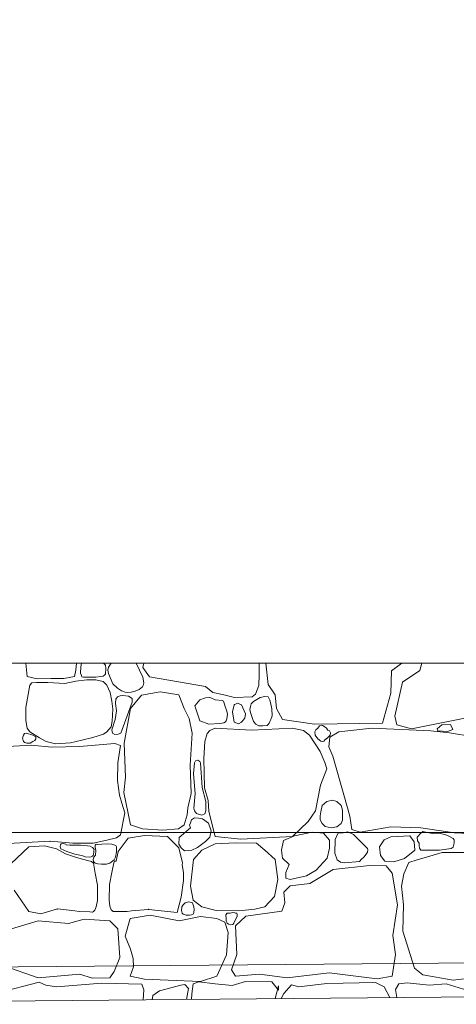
# Model space of a CAD drawing. Header units: millimetres. Extents: x -573548 to 674770, y -184010 to -47794.
# Tile 144 of 181: x 110509 to 111859, y -105553 to -102510. Entities that reach past the tile are written whole.
import ezdxf
from ezdxf.enums import TextEntityAlignment as Align

# ---------------------------------------------------------------- set-up
doc = ezdxf.new("R2010")
doc.units = ezdxf.units.MM
for name, color, linetype, lineweight in [('A.02 RZUT PIWNICY_is$0$_HATCH_Nr_pióra__18', 8, 'Continuous', 9), ('A.02 RZUT PIWNICY_is$0$OBRYS PARTERU#1_Nr_pióra__1', 8, 'Continuous', 9), ('A.02 RZUT PIWNICY_is$0$Structural - Bearing_Nr_pióra__21', 8, 'Continuous', 9), ('A.02 RZUT PIWNICY_is$0$Structural - Grid', 8, 'Continuous', 9), ('A.02 RZUT PIWNICY_is$0$Structural - Grid_Nr_pióra__17', 8, 'Continuous', 9)]:
    doc.layers.add(name, color=color, linetype=linetype, lineweight=lineweight)
doc.styles.add('A.02 RZUT PIWNICY_is$0$STYL_AUTOMATYCZNY_1', font='arial.ttf')

# ---------------------------------------------------------------- blocks, each defined once
blk = doc.blocks.new('*X106')
at = {"layer": 'A.02 RZUT PIWNICY_is$0$_HATCH_Nr_pióra__18'}
for p, q in [((111099.1, -104498.1), (111102.8, -104539.9)), ((111253.7, -104519.8), (111255.3, -104498.1)), ((111270.3, -104498.1), (111268.3, -104509.2)), ((111340.2, -104499.4), (111339.3, -104498.1)), ((111344.8, -104504.6), (111340.2, -104499.4)), ((111362.4, -104498.1), (111354.3, -104510.4)), ((111460, -104541.3), (111439.6, -104498.1)), ((111463.3, -104498.1), (111460.6, -104511.4)), ((111819.6, -104533.9), (111820, -104498.1)), ((111840.6, -104498.1), (111847.4, -104564.7)), ((112228.8, -104521.7), (112260.8, -104498.1)), ((112322.1, -104498.1), (112316.3, -104520.9)), ((111249, -104539.9), (111253.7, -104519.8)), ((111268.3, -104509.2), (111268, -104529.4)), ((111268, -104529.4), (111270.6, -104536.5)), ((111337.6, -104538.2), (111343, -104534.3)), ((111343, -104534.3), (111345, -104531)), ((111346.3, -104514.6), (111344.8, -104504.6)), ((111345, -104531), (111346.3, -104514.6)), ((111354.3, -104510.4), (111352.3, -104519.5)), ((111352.3, -104519.5), (111353.9, -104530.6)), ((111353.9, -104530.6), (111367.7, -104562.6)), ((111460.6, -104511.4), (111480.8, -104541.1)), ((111818.8, -104567.5), (111819.6, -104533.9)), ((112227.2, -104591.5), (112228.8, -104521.7)), ((112316.3, -104520.9), (112262.7, -104556.8)), ((111102.8, -104539.9), (111133.2, -104546.8)), ((111116.9, -104559.2), (111110.6, -104566.1)), ((111131.9, -104558.6), (111116.9, -104559.2)), ((111166.7, -104558.1), (111131.9, -104558.6)), ((111133.2, -104546.8), (111175.6, -104546.2)), ((111219.7, -104561.4), (111166.7, -104558.1)), ((111175.6, -104546.2), (111215.8, -104546.1)), ((111215.8, -104546.1), (111249, -104539.9)), ((111253, -104554.1), (111219.7, -104561.4)), ((111286.9, -104549.4), (111253, -104554.1)), ((111270.6, -104536.5), (111272.2, -104540.4)), ((111272.2, -104540.4), (111277.1, -104541.3)), ((111277.1, -104541.3), (111314.8, -104541.3)), ((111315.4, -104549.9), (111286.9, -104549.4)), ((111314.8, -104541.3), (111330.4, -104540)), ((111337.4, -104554.8), (111315.4, -104549.9)), ((111330.4, -104540), (111337.6, -104538.2)), ((111349.3, -104566.1), (111337.4, -104554.8)), ((111367.7, -104562.6), (111382.4, -104575.3)), ((111462.9, -104559.5), (111460, -104541.3)), ((111461.8, -104567.3), (111462.9, -104559.5)), ((111480.8, -104541.1), (111654.2, -104570.6)), ((111847.4, -104564.7), (111868.9, -104596.4)), ((112262.7, -104556.8), (112239.1, -104662.1)), ((111110.6, -104566.1), (111098.6, -104635.9)), ((111359.1, -104588.9), (111349.3, -104566.1)), ((111364.7, -104615.6), (111359.1, -104588.9)), ((111382.4, -104575.3), (111394, -104584.3)), ((111394, -104584.3), (111405.3, -104588.5)), ((111405.3, -104588.5), (111412.3, -104589)), ((111412.3, -104589), (111424.4, -104588.1)), ((111424.4, -104588.1), (111437, -104585.1)), ((111437, -104585.1), (111448.9, -104579.9)), ((111448.9, -104579.9), (111459, -104571.7)), ((111514.3, -104586.9), (111456.5, -104597.7)), ((111459, -104571.7), (111461.8, -104567.3)), ((111571.2, -104596), (111514.3, -104586.9)), ((111654.2, -104570.6), (111677.1, -104588.8)), ((111677.1, -104588.8), (111706.8, -104595.7)), ((111798.7, -104602.2), (111808.8, -104593.7)), ((111808.8, -104593.7), (111818.8, -104567.5)), ((112201.2, -104683.9), (112227.2, -104591.5)), ((111367.8, -104640.9), (111364.7, -104615.6)), ((111376.5, -104610.1), (111375.4, -104622.9)), ((111375.4, -104622.9), (111379.2, -104646.2)), ((111381.7, -104602.9), (111376.5, -104610.1)), ((111390.5, -104599.3), (111381.7, -104602.9)), ((111398.4, -104598.3), (111390.5, -104599.3)), ((111392.5, -104714.5), (111427.1, -104619.4)), ((111416, -104600.2), (111398.4, -104598.3)), ((111427.3, -104607.7), (111416, -104600.2)), ((111456.5, -104597.7), (111422.2, -104638.1)), ((111427.1, -104619.4), (111427.8, -104612.3)), ((111427.8, -104612.3), (111427.3, -104607.7)), ((111588.2, -104638.1), (111571.2, -104596)), ((111636.5, -104611.3), (111621.2, -104630.7)), ((111654.1, -104605.3), (111636.5, -104611.3)), ((111667.4, -104604.3), (111654.1, -104605.3)), ((111670.3, -104605.6), (111667.4, -104604.3)), ((111683.5, -104611.3), (111670.3, -104605.6)), ((111705.1, -104613.8), (111683.5, -104611.3)), ((111709.1, -104615.8), (111705.1, -104613.8)), ((111706.8, -104595.7), (111743.5, -104604.1)), ((111713, -104625), (111709.1, -104615.8)), ((111714.5, -104632.8), (111713, -104625)), ((111753.1, -104621.6), (111743, -104627)), ((111743.5, -104604.1), (111798.7, -104602.2)), ((111764.8, -104627), (111753.1, -104621.6)), ((111795.2, -104623.8), (111792.6, -104632.7)), ((111802, -104616.7), (111795.2, -104623.8)), ((111823.2, -104604.2), (111802, -104616.7)), ((111837.8, -104601), (111823.2, -104604.2)), ((111848.1, -104602.4), (111837.8, -104601)), ((111852.3, -104612.5), (111848.1, -104602.4)), ((111855.3, -104620.3), (111852.3, -104612.5)), ((111858.8, -104639.1), (111855.3, -104620.3)), ((111868.9, -104596.4), (111873, -104638.1)), ((111098.6, -104635.9), (111099.1, -104675.5)), ((111365.2, -104677.8), (111367.8, -104640.9)), ((111379.2, -104646.2), (111377.3, -104658.6)), ((111422.2, -104638.1), (111402.8, -104745.5)), ((111603.4, -104669.1), (111588.2, -104638.1)), ((111621.2, -104630.7), (111636.5, -104676.9)), ((111719.7, -104646.3), (111714.5, -104632.8)), ((111722.3, -104656.3), (111719.7, -104646.3)), ((111743, -104627), (111737.6, -104648.9)), ((111737.6, -104648.9), (111743, -104680.6)), ((111778, -104655.1), (111764.8, -104627)), ((111776, -104668.3), (111778, -104655.1)), ((111792.6, -104632.7), (111791.3, -104641.5)), ((111791.3, -104641.5), (111792.9, -104651.3)), ((111792.9, -104651.3), (111802, -104678.6)), ((111859.8, -104661.3), (111858.8, -104639.1)), ((111873, -104638.1), (111892.4, -104672)), ((111099.1, -104675.5), (111102.4, -104698.8)), ((111362.6, -104695.3), (111365.2, -104677.8)), ((111374.7, -104672.9), (111364.5, -104704.3)), ((111377.3, -104658.6), (111374.7, -104672.9)), ((111612.9, -104714.5), (111603.4, -104669.1)), ((111636.5, -104676.9), (111664.5, -104686.4)), ((111664.5, -104686.4), (111698.4, -104684.4)), ((111698.4, -104684.4), (111710.3, -104682.3)), ((111710.3, -104682.3), (111716.1, -104680)), ((111716.1, -104680), (111717.8, -104676.9)), ((111717.8, -104676.9), (111720.1, -104670.3)), ((111720.1, -104670.3), (111722.3, -104656.3)), ((111743, -104680.6), (111756, -104686.1)), ((111756, -104686.1), (111764.8, -104680.6)), ((111764.8, -104680.6), (111776, -104668.3)), ((111802, -104678.6), (111809.7, -104686.9)), ((111847.3, -104688.1), (111850.3, -104684.1)), ((111850.3, -104684.1), (111852.3, -104678.6)), ((111852.3, -104678.6), (111856, -104672.2)), ((111856, -104672.2), (111859.8, -104661.3)), ((111892.4, -104672), (111991, -104687.3)), ((111991, -104687.3), (112201.2, -104683.9)), ((112239.1, -104662.1), (112245.3, -104688.9)), ((112290.7, -104701.3), (112455.9, -104668.3)), ((111094.3, -104715.4), (111091.5, -104720.5)), ((111101, -104714.3), (111094.3, -104715.4)), ((111120.5, -104720.5), (111101, -104714.3)), ((111102.4, -104698.8), (111110.6, -104710.3)), ((111110.6, -104710.3), (111141.2, -104729.5)), ((111338.3, -104718.1), (111349.3, -104710.3)), ((111349.3, -104710.3), (111362.6, -104695.3)), ((111364.5, -104704.3), (111366.8, -104714.9)), ((111366.8, -104714.9), (111373.9, -104718.7)), ((111384.2, -104718.2), (111392.5, -104714.5)), ((111606.7, -104813.2), (111612.9, -104714.5)), ((111659.2, -104716.1), (111652.1, -104740.9)), ((111667.8, -104706.2), (111659.2, -104716.1)), ((111684.3, -104698.8), (111667.8, -104706.2)), ((111796.6, -104705), (111684.3, -104698.8)), ((111922.4, -104698.8), (111796.6, -104705)), ((111809.7, -104686.9), (111818.4, -104691.6)), ((111818.4, -104691.6), (111830.8, -104691.7)), ((111830.8, -104691.7), (111844.5, -104691.4)), ((111844.5, -104691.4), (111847.3, -104688.1)), ((111956.8, -104706.2), (111922.4, -104698.8)), ((111975.8, -104721.1), (111956.8, -104706.2)), ((111995, -104704.9), (111991.5, -104710.4)), ((111991.5, -104710.4), (111993.3, -104720.8)), ((112001, -104698.8), (111995, -104704.9)), ((112006.5, -104691.7), (112001, -104698.8)), ((112011.8, -104689.5), (112006.5, -104691.7)), ((112017.1, -104690.6), (112011.8, -104689.5)), ((112027.8, -104698.8), (112017.1, -104690.6)), ((112032.4, -104705.3), (112027.8, -104698.8)), ((112037.3, -104707.9), (112032.4, -104705.3)), ((112040.4, -104713.2), (112037.3, -104707.9)), ((112066.2, -104710.8), (112038.5, -104727.3)), ((112039.6, -104720.4), (112040.4, -104713.2)), ((112168.1, -104698.8), (112066.2, -104710.8)), ((112350.2, -104707.9), (112168.1, -104698.8)), ((112245.3, -104688.9), (112290.7, -104701.3)), ((112408.4, -104713.3), (112350.2, -104707.9)), ((112369.5, -104701.7), (112384.7, -104689.4)), ((112371.9, -104707.1), (112369.5, -104701.7)), ((112401.9, -104709.5), (112371.9, -104707.1)), ((112384.7, -104689.4), (112411.2, -104688.4)), ((112418, -104703.1), (112401.9, -104709.5)), ((112483, -104726.4), (112408.4, -104713.3)), ((112411.2, -104688.4), (112418, -104703.1)), ((111091.5, -104720.5), (111088.7, -104729.7)), ((111088.7, -104729.7), (111091.5, -104740.7)), ((111091.5, -104740.7), (111095.5, -104743.6)), ((111095.5, -104743.6), (111102.2, -104745.2)), ((111102.2, -104745.2), (111112.1, -104745.7)), ((111112.1, -104745.7), (111120.5, -104740.7)), ((111129.9, -104726.5), (111120.5, -104720.5)), ((111120.5, -104740.7), (111126.6, -104737.2)), ((111126.6, -104737.2), (111129.4, -104732.6)), ((111129.4, -104732.6), (111129.9, -104726.5)), ((111141.2, -104729.5), (111161.6, -104740.7)), ((111161.6, -104740.7), (111190.1, -104747.3)), ((111190.1, -104747.3), (111236.6, -104744.7)), ((111236.6, -104744.7), (111271.5, -104736.1)), ((111373.3, -104746.3), (111264.6, -104755.7)), ((111271.5, -104736.1), (111305.8, -104728.6)), ((111305.8, -104728.6), (111338.3, -104718.1)), ((111391.5, -104753.1), (111373.3, -104746.3)), ((111373.9, -104718.7), (111384.2, -104718.2)), ((111402.8, -104745.5), (111406.9, -104850.7)), ((111652.1, -104740.9), (111649.3, -104792.9)), ((112008.4, -104771), (111975.8, -104721.1)), ((111993.3, -104720.8), (112001, -104731.8)), ((112001, -104731.8), (112010.3, -104739.2)), ((112010.3, -104739.2), (112015, -104740.6)), ((112015, -104740.6), (112019.9, -104739.1)), ((112019.9, -104739.1), (112023.3, -104735.6)), ((112023.3, -104735.6), (112027.8, -104731.8)), ((112027.8, -104731.8), (112039.6, -104720.4)), ((112038.5, -104727.3), (112035.6, -104756.6)), ((111116.5, -104751.6), (111041.8, -104756.1)), ((111178.7, -104758.5), (111116.5, -104751.6)), ((111264.6, -104755.7), (111178.7, -104758.5)), ((111383, -104806.6), (111391.5, -104753.1)), ((112022.8, -104804.9), (112008.4, -104771)), ((112035.6, -104756.6), (112047.4, -104785.9)), ((111382.1, -104860.8), (111383, -104806.6)), ((111620.4, -104806.6), (111617.3, -104840.2)), ((111623.5, -104800.7), (111620.4, -104806.6)), ((111630.1, -104798.3), (111623.5, -104800.7)), ((111636.4, -104802.5), (111630.1, -104798.3)), ((111638.1, -104806.6), (111636.4, -104802.5)), ((111643.4, -104882.3), (111638.1, -104806.6)), ((111649.3, -104792.9), (111651.3, -104883.3)), ((112028.6, -104824.7), (112022.8, -104804.9)), ((112047.4, -104785.9), (112083.1, -104912.2)), ((111610, -104900.7), (111606.7, -104813.2)), ((112009.6, -104875.5), (112028.6, -104824.7)), ((111388.5, -104906.1), (111382.1, -104860.8)), ((111406.9, -104850.7), (111401.2, -104898.2)), ((111617.3, -104840.2), (111621.9, -104901)), ((111401.2, -104898.2), (111422.2, -104998.1)), ((111654.7, -104925.7), (111643.4, -104882.3)), ((111651.3, -104883.3), (111662.5, -104923)), ((111993.9, -104954.7), (112009.6, -104875.5)), ((111395.5, -104931.4), (111388.5, -104906.1)), ((111598.9, -104945.7), (111610, -104900.7)), ((111621.9, -104901), (111618.3, -104947)), ((111654.5, -104954.7), (111654.7, -104925.7)), ((111662.5, -104923), (111664.5, -104957.2)), ((112029.4, -104926.4), (112014.8, -104938.3)), ((112046.4, -104921.5), (112029.4, -104926.4)), ((112060.2, -104925.7), (112046.4, -104921.5)), ((112073.5, -104938.3), (112060.2, -104925.7)), ((112083.1, -104912.2), (112100.4, -104971.7)), ((111404.4, -104961.4), (111395.5, -104931.4)), ((111596.8, -104967.1), (111598.9, -104945.7)), ((111618.3, -104947), (111620.4, -104954.7)), ((111620.4, -104954.7), (111626.5, -104963.3)), ((111651.6, -104964.1), (111654.5, -104954.7)), ((111664.5, -104957.2), (111684.3, -105034.4)), ((111971.6, -104988.2), (111993.9, -104954.7)), ((112010.1, -104957.8), (112008.2, -104969.9)), ((112014.8, -104938.3), (112010.1, -104957.8)), ((112077.3, -104952.7), (112073.5, -104938.3)), ((112077.8, -104968.3), (112077.3, -104952.7)), ((111391.5, -105028.7), (111404.4, -104961.4)), ((111588.2, -104998.1), (111596.8, -104967.1)), ((111610.3, -104982.5), (111607.3, -104991.5)), ((111620.4, -104975.9), (111610.3, -104982.5)), ((111632.7, -104977.4), (111620.4, -104975.9)), ((111626.5, -104963.3), (111643.1, -104968.4)), ((111644.4, -104979.3), (111632.7, -104977.4)), ((111643.1, -104968.4), (111651.6, -104964.1)), ((111662.8, -104993.1), (111644.4, -104979.3)), ((111922.4, -105034.4), (111971.6, -104988.2)), ((112008.2, -104969.9), (112008, -104982.3)), ((112008, -104982.3), (112014.8, -104993.5)), ((112073.5, -104993.5), (112077.9, -104983.3)), ((112077.9, -104983.3), (112077.8, -104968.3)), ((112100.4, -104971.7), (112106.2, -105012.5)), ((111422.2, -104998.1), (111459.4, -105010.9)), ((111459.4, -105010.9), (111522.1, -105014.6)), ((111522.1, -105014.6), (111570, -105010.9)), ((111570, -105010.9), (111588.2, -104998.1)), ((111607.3, -105006.8), (111572.7, -105037.5)), ((111607.3, -104991.5), (111605, -104998.6)), ((111605, -104998.6), (111607.3, -105006.8)), ((111671.7, -105016.5), (111662.8, -104993.1)), ((111667, -105036.6), (111671.7, -105016.5)), ((111984, -105020.8), (111929.1, -105032.4)), ((112019.1, -105023.7), (111984, -105020.8)), ((112014.8, -104993.5), (112023.5, -105002.9)), ((112023.5, -105002.9), (112042.1, -105007.5)), ((112042.1, -105007.5), (112059.8, -105004.1)), ((112059.8, -105004.1), (112073.5, -104993.5)), ((112094.3, -105019.3), (112079.9, -105023)), ((112111.6, -105027.8), (112094.3, -105019.3)), ((112106.2, -105012.5), (112132.2, -105021.2)), ((112132.2, -105021.2), (112226.3, -105003.9)), ((112226.3, -105003.9), (112320, -105007.2)), ((112320, -105007.2), (112423.7, -105022.9)), ((112326, -105018.5), (112320, -105024.1)), ((112339, -105021.5), (112326, -105018.5)), ((111025.9, -105056.4), (111173.7, -105048.9)), ((111173.7, -105048.9), (111244, -105054.2)), ((111306.8, -105054.2), (111348.5, -105045.9)), ((111348.5, -105045.9), (111378.8, -105038.7)), ((111378.8, -105038.7), (111391.5, -105028.7)), ((111383.7, -105080.1), (111415.2, -105039)), ((111415.2, -105039), (111465.1, -105031.1)), ((111465.1, -105031.1), (111537, -105034.4)), ((111537, -105034.4), (111571.9, -105069.5)), ((111572.7, -105037.5), (111571.7, -105057.8)), ((111629.3, -105068.4), (111653.7, -105049.6)), ((111653.7, -105049.6), (111667, -105036.6)), ((111684.3, -105034.4), (111763.2, -105042.7)), ((111763.2, -105042.7), (111922.4, -105034.4)), ((111894.9, -105046), (111888.6, -105075.9)), ((111929.1, -105032.4), (111894.9, -105046)), ((112037.7, -105045.1), (112019.1, -105023.7)), ((112037.3, -105069.9), (112037.7, -105045.1)), ((112054.4, -105043.1), (112053.8, -105085.6)), ((112063.7, -105022.4), (112054.4, -105043.1)), ((112079.9, -105023), (112063.7, -105022.4)), ((112154.5, -105070.7), (112111.6, -105027.8)), ((112205.7, -105043.9), (112191.9, -105066.2)), ((112227.2, -105034.8), (112205.7, -105043.9)), ((112285, -105032.4), (112227.2, -105034.8)), ((112298.6, -105050.1), (112285, -105032.4)), ((112300.9, -105076.1), (112298.6, -105050.1)), ((112320, -105024.1), (112308.5, -105036)), ((112308.5, -105036), (112309.5, -105047.9)), ((112309.5, -105047.9), (112314.3, -105054.8)), ((112356.8, -105024.4), (112339, -105021.5)), ((112377, -105024.1), (112356.8, -105024.4)), ((112399.9, -105030.1), (112377, -105024.1)), ((112409.7, -105035.6), (112399.9, -105030.1)), ((112419, -105040.1), (112409.7, -105035.6)), ((112422.5, -105044), (112419, -105040.1)), ((112422.6, -105052.5), (112422.5, -105044)), ((112423.7, -105022.9), (112490.1, -105026.2)), ((111108.2, -105065.6), (111052.7, -105118.4)), ((111156.8, -105062.9), (111108.2, -105065.6)), ((111193.1, -105072.7), (111156.8, -105062.9)), ((111221.7, -105087.4), (111193.1, -105072.7)), ((111205.4, -105059.8), (111204.3, -105066.4)), ((111204.3, -105066.4), (111207.1, -105072.7)), ((111208.3, -105056.5), (111205.4, -105059.8)), ((111207.1, -105072.7), (111225.1, -105080.2)), ((111214.3, -105055.9), (111208.3, -105056.5)), ((111218.6, -105056.7), (111214.3, -105055.9)), ((111221.9, -105058.3), (111218.6, -105056.7)), ((111223.6, -105060.2), (111221.9, -105058.3)), ((111234.4, -105061.1), (111223.6, -105060.2)), ((111225.1, -105080.2), (111250.1, -105088.3)), ((111267.6, -105061), (111234.4, -105061.1)), ((111244, -105054.2), (111306.8, -105054.2)), ((111288.8, -105062.9), (111267.6, -105061)), ((111297.2, -105064.3), (111288.8, -105062.9)), ((111304.9, -105067.9), (111297.2, -105064.3)), ((111307.9, -105070.7), (111304.9, -105067.9)), ((111309.8, -105074.4), (111307.9, -105070.7)), ((111308.9, -105083), (111309.3, -105078.6)), ((111309.3, -105078.6), (111309.8, -105074.4)), ((111313.3, -105061), (111312.9, -105067.3)), ((111312.9, -105067.3), (111314.8, -105077.4)), ((111316.4, -105058), (111313.3, -105061)), ((111314.8, -105077.4), (111313.8, -105092.3)), ((111320.1, -105058.4), (111316.4, -105058)), ((111333.4, -105057.4), (111320.1, -105058.4)), ((111352, -105056.6), (111333.4, -105057.4)), ((111364.2, -105057.7), (111352, -105056.6)), ((111373.3, -105061), (111364.2, -105057.7)), ((111377.3, -105061.5), (111373.3, -105061)), ((111376, -105097.5), (111378.7, -105081)), ((111379.3, -105066), (111377.3, -105061.5)), ((111377.4, -105109.9), (111383.7, -105080.1)), ((111378.7, -105081), (111379.3, -105066)), ((111571.7, -105057.8), (111578.8, -105068.8)), ((111571.9, -105069.5), (111582.6, -105115.1)), ((111578.8, -105068.8), (111588.8, -105078.3)), ((111588.8, -105078.3), (111611.7, -105076.5)), ((111611.7, -105076.5), (111629.3, -105068.4)), ((111642.2, -105076.5), (111617.1, -105105)), ((111684.3, -105057.1), (111642.2, -105076.5)), ((111747.1, -105053.8), (111684.3, -105057.1)), ((111811.5, -105054.2), (111747.1, -105053.8)), ((111837.1, -105076.5), (111811.5, -105054.2)), ((111869.3, -105105.4), (111837.1, -105076.5)), ((111888.6, -105075.9), (111892, -105100.9)), ((112030.1, -105100.6), (112037.3, -105069.9)), ((112156.1, -105075.1), (112154.5, -105070.7)), ((112155.1, -105082.1), (112156.1, -105075.1)), ((112191.9, -105066.2), (112194.6, -105093)), ((112268.9, -105101.7), (112300.9, -105076.1)), ((112314.3, -105054.8), (112314.1, -105062.1)), ((112314.1, -105062.1), (112315, -105070.5)), ((112315, -105070.5), (112320, -105076.1)), ((112320, -105076.1), (112377, -105076.1)), ((112377, -105076.1), (112413.3, -105071.6)), ((112413.3, -105071.6), (112419.8, -105067.2)), ((112419.8, -105067.2), (112421.7, -105059.2)), ((112421.7, -105059.2), (112422.6, -105052.5)), ((111255, -105098.8), (111221.7, -105087.4)), ((111250.1, -105088.3), (111265.2, -105092.3)), ((111273.3, -105104.4), (111255, -105098.8)), ((111265.2, -105092.3), (111274.7, -105094)), ((111293.1, -105109.6), (111273.3, -105104.4)), ((111274.7, -105094), (111282.4, -105096.5)), ((111282.4, -105096.5), (111294.9, -105097.6)), ((111301.6, -105111.3), (111293.1, -105109.6)), ((111294.9, -105097.6), (111300.6, -105097.2)), ((111300.6, -105097.2), (111304.9, -105095.1)), ((111308.2, -105116.7), (111301.6, -105111.3)), ((111304.9, -105095.1), (111307, -105092.4)), ((111309, -105098), (111306.3, -105104.6)), ((111306.3, -105104.6), (111307.7, -105111.8)), ((111307, -105092.4), (111307.8, -105088.6)), ((111307.7, -105111.8), (111313.3, -105116.7)), ((111307.8, -105088.6), (111308.9, -105083)), ((111313.8, -105092.3), (111309, -105098)), ((111358, -105116.7), (111372, -105105.8)), ((111370.6, -105115.1), (111372.4, -105110.4)), ((111372, -105105.8), (111376, -105097.5)), ((111372.4, -105110.4), (111377.4, -105109.9)), ((111617.1, -105105), (111607.1, -105187.2)), ((111877.9, -105166.9), (111869.3, -105105.4)), ((111892, -105100.9), (111912.6, -105121.1)), ((111996, -105138.4), (112030.1, -105100.6)), ((112053.8, -105085.6), (112061.3, -105106.4)), ((112061.3, -105106.4), (112070.9, -105113.4)), ((112083.9, -105115.7), (112130.2, -105111.3)), ((112130.2, -105111.3), (112136.5, -105104.3)), ((112136.4, -105104.6), (112143.4, -105098.4)), ((112143.4, -105098.4), (112150.3, -105089.1)), ((112150.3, -105089.1), (112155.1, -105082.1)), ((112194.6, -105093), (112207.8, -105110)), ((112207.8, -105110), (112236.2, -105112.8)), ((112236.2, -105112.8), (112268.9, -105101.7)), ((112307.7, -105106.2), (112282, -105114)), ((112347.7, -105094.7), (112307.7, -105106.2)), ((112385.7, -105083.1), (112347.7, -105094.7)), ((112424.1, -105083.1), (112385.7, -105083.1)), ((112462.5, -105083.1), (112424.1, -105083.1)), ((111313.3, -105147.4), (111308.2, -105116.7)), ((111313.3, -105116.7), (111320.7, -105118.9)), ((111320.7, -105118.9), (111332.4, -105120)), ((111332.4, -105120), (111347.8, -105119.8)), ((111347.8, -105119.8), (111358, -105116.7)), ((111364.6, -105145.7), (111370.6, -105115.1)), ((111582.6, -105115.1), (111581.8, -105121.4)), ((111581.8, -105121.4), (111585.8, -105144.9)), ((111912.6, -105121.1), (111902.3, -105145.5)), ((111966.3, -105155.4), (111996, -105138.4)), ((112048.4, -105136), (111976.2, -105179.7)), ((112160.7, -105123.6), (112048.4, -105136)), ((112070.9, -105113.4), (112083.9, -105115.7)), ((112212.3, -105124.4), (112160.7, -105123.6)), ((112231.3, -105147.4), (112212.3, -105124.4)), ((112282, -105114), (112266.9, -105149.8)), ((111320, -105184.2), (111313.3, -105147.4)), ((111357, -105182.3), (111364.6, -105145.7)), ((111586.1, -105169.6), (111578.5, -105221.1)), ((111585.8, -105144.9), (111586.1, -105169.6)), ((111866.8, -105219.3), (111877.9, -105166.9)), ((111902.3, -105145.5), (111902.7, -105162.8)), ((111902.7, -105162.8), (111915.9, -105166.5)), ((111915.9, -105166.5), (111966.3, -105155.4)), ((112247.4, -105245.8), (112231.3, -105147.4)), ((112266.9, -105149.8), (112259.4, -105187.5)), ((111062.5, -105200.2), (111108.2, -105265.6)), ((111320, -105232.3), (111320, -105184.2)), ((111355.7, -105230.4), (111357, -105182.3)), ((111607.1, -105187.2), (111615.8, -105231.3)), ((111915.9, -105186.7), (111896.5, -105206.6)), ((111976.2, -105179.7), (111915.9, -105186.7)), ((112259.4, -105187.5), (112265.9, -105245.5)), ((111316.5, -105251.8), (111320, -105232.3)), ((111358.6, -105249.9), (111355.7, -105230.4)), ((111578.5, -105221.1), (111566.5, -105269.4)), ((111615.8, -105231.3), (111642.2, -105251.5)), ((111837.1, -105251.5), (111866.8, -105219.3)), ((111896.5, -105206.6), (111899.4, -105238.7)), ((111145.2, -105272.6), (111196.7, -105257.9)), ((111196.7, -105257.9), (111249.9, -105263.8)), ((111249.9, -105263.8), (111263.2, -105266.2)), ((111308.2, -105265.6), (111312.4, -105262.2)), ((111312.4, -105262.2), (111316.5, -105251.8)), ((111362.4, -105260.5), (111358.6, -105249.9)), ((111366.5, -105263.9), (111362.4, -105260.5)), ((111369.8, -105266.2), (111366.5, -105263.9)), ((111424.8, -105263.7), (111411.5, -105265.8)), ((111478.2, -105259.3), (111424.8, -105263.7)), ((111566.5, -105269.4), (111478.2, -105259.3)), ((111581, -105251.8), (111580.2, -105262.4)), ((111580.2, -105262.4), (111581.7, -105270.6)), ((111584.9, -105244.9), (111581, -105251.8)), ((111591.4, -105238.9), (111584.9, -105244.9)), ((111602.5, -105236.5), (111591.4, -105238.9)), ((111613.6, -105239), (111602.5, -105236.5)), ((111615.8, -105244.9), (111613.6, -105239)), ((111618.4, -105251.3), (111615.8, -105244.9)), ((111617.4, -105268.7), (111618.7, -105260.2)), ((111618.7, -105260.2), (111618.4, -105251.3)), ((111642.2, -105251.5), (111687.2, -105262.3)), ((111687.2, -105262.3), (111757, -105264.3)), ((111757, -105264.3), (111806.1, -105258.6)), ((111806.1, -105258.6), (111837.1, -105251.5)), ((111899.4, -105238.7), (111889.9, -105264.8)), ((112232.9, -105339.9), (112247.4, -105245.8)), ((112265.9, -105245.5), (112264.3, -105326.3)), ((111136.9, -105294.9), (111044.4, -105322.6)), ((111108.2, -105265.6), (111145.2, -105272.6)), ((111230.3, -105302.7), (111136.9, -105294.9)), ((111279.4, -105289.1), (111230.3, -105302.7)), ((111263.2, -105266.2), (111296.3, -105266.8)), ((111358.7, -105294.9), (111279.4, -105289.1)), ((111296.3, -105266.8), (111304.9, -105267.8)), ((111304.9, -105267.8), (111308.2, -105265.6)), ((111383.4, -105319.7), (111358.7, -105294.9)), ((111378.4, -105265.5), (111369.8, -105266.2)), ((111411.5, -105265.8), (111378.4, -105265.5)), ((111405.7, -105341.9), (111421, -105287.5)), ((111421, -105287.5), (111483.3, -105277.6)), ((111483.3, -105277.6), (111572.5, -105294.9)), ((111572.5, -105294.9), (111638.1, -105281.3)), ((111581.7, -105270.6), (111584.9, -105274.3)), ((111584.9, -105274.3), (111593.7, -105277.3)), ((111593.7, -105277.3), (111604.2, -105277.4)), ((111604.2, -105277.4), (111611, -105276.7)), ((111611, -105276.7), (111615.8, -105274.3)), ((111615.8, -105274.3), (111617.4, -105268.7)), ((111638.1, -105281.3), (111688.9, -105287.5)), ((111688.9, -105287.5), (111713.2, -105298.6)), ((111720.8, -105270.6), (111716.9, -105276.3)), ((111716.9, -105276.3), (111717.4, -105287.3)), ((111717.4, -105287.3), (111718.2, -105296.1)), ((111729.7, -105271.3), (111720.8, -105270.6)), ((111738.1, -105269.5), (111729.7, -105271.3)), ((111745, -105269.7), (111738.1, -105269.5)), ((111742, -105302.3), (111751.7, -105280.8)), ((111747.1, -105270.6), (111745, -105269.7)), ((111750.5, -105271.1), (111747.1, -105270.6)), ((111778.5, -105280), (111747.1, -105310.6)), ((111751.5, -105275.1), (111750.5, -105271.1)), ((111751.7, -105280.8), (111751.5, -105275.1)), ((111889.9, -105264.8), (111778.5, -105280)), ((111388.8, -105408.4), (111383.4, -105319.7)), ((111713.2, -105298.6), (111724, -105330.4)), ((111718.2, -105296.1), (111720.8, -105302.3)), ((111720.8, -105302.3), (111725.2, -105305.5)), ((111725.2, -105305.5), (111732.1, -105306.9)), ((111732.1, -105306.9), (111738.3, -105306)), ((111738.3, -105306), (111742, -105302.3)), ((111747.1, -105310.6), (111750.8, -105398.9)), ((111422.2, -105382), (111405.7, -105341.9)), ((111724, -105330.4), (111718.6, -105399.7)), ((112241.6, -105398.9), (112232.9, -105339.9)), ((112264.3, -105326.3), (112300.2, -105440.6)), ((111430.9, -105411.3), (111422.2, -105382)), ((111371.8, -105450.9), (111388.8, -105408.4)), ((111431.3, -105436.9), (111430.9, -105411.3)), ((111718.6, -105399.7), (111688.9, -105465.4)), ((111750.8, -105398.9), (111734.3, -105446)), ((112231.3, -105465.4), (112241.6, -105398.9)), ((111031.1, -105433.8), (111136.9, -105470.7)), ((111421, -105465.4), (111431.3, -105436.9)), ((111734.3, -105446), (111747.1, -105465.4)), ((112300.2, -105440.6), (112325.8, -105462.1)), ((111136.9, -105470.7), (111265.3, -105459.6)), ((111265.3, -105459.6), (111303.7, -105472)), ((111303.7, -105472), (111358.7, -105470.7)), ((111358.7, -105470.7), (111371.8, -105450.9)), ((111465.1, -105474.9), (111421, -105465.4)), ((111539, -105477.8), (111465.1, -105474.9)), ((111638.9, -105481.9), (111539, -105477.8)), ((111688.9, -105465.4), (111638.9, -105481.9)), ((111747.1, -105465.4), (111821, -105460)), ((111821, -105460), (111906, -105470.7)), ((111906, -105470.7), (112036.5, -105455.9)), ((112036.5, -105455.9), (112184.2, -105473.6)), ((112184.2, -105473.6), (112231.3, -105465.4)), ((112325.8, -105462.1), (112419.1, -105477.8)), ((112419.1, -105477.8), (112500.6, -105468)), ((111000, -105520.4), (111139.9, -105484)), ((111139.9, -105484), (111160.1, -105493.4)), ((111160.1, -105493.4), (111193.4, -105498.4)), ((111193.4, -105498.4), (111333.4, -105487.3)), ((111333.4, -105487.3), (111456.8, -105491)), ((111456.8, -105491), (111463.4, -105507.5)), ((111463.4, -105507.5), (111461.3, -105538.8)), ((111577.8, -105493.4), (111511.7, -105511.3)), ((111590.2, -105491.8), (111577.8, -105493.4)), ((111601.9, -105504.2), (111590.2, -105491.8)), ((111594.8, -105537.7), (111601.9, -105504.2)), ((111615.8, -105489.7), (111611.3, -105519.9)), ((111633.2, -105483.1), (111615.8, -105489.7)), ((111683.5, -105489.7), (111633.2, -105483.1)), ((111736.4, -105494.7), (111683.5, -105489.7)), ((111777.6, -105481.9), (111736.4, -105494.7)), ((111859.4, -105483.1), (111777.6, -105481.9)), ((111879.6, -105509.1), (111859.4, -105483.1)), ((111869, -105535.3), (111880, -105495.9)), ((111880, -105495.9), (111879.6, -105509.1)), ((111920, -105492.2), (111896.1, -105519.5)), ((111942.3, -105498.4), (111920, -105492.2)), ((112029.4, -105488.9), (111942.3, -105498.4)), ((112178.9, -105485.2), (112029.4, -105488.9)), ((112206.5, -105498.4), (112178.9, -105485.2)), ((112224.2, -105532.2), (112206.5, -105498.4)), ((112251.5, -105489.3), (112241.5, -105506.8)), ((112241.5, -105506.8), (112245.4, -105532)), ((112277.5, -105486.7), (112251.5, -105489.3)), ((112344.8, -105493.9), (112277.5, -105486.7)), ((112397.7, -105489.7), (112344.8, -105493.9)), ((112465.2, -105509.9), (112397.7, -105489.7)), ((111491.1, -105525.2), (111489, -105538.6)), ((111511.7, -105511.3), (111491.1, -105525.2)), ((111611.3, -105519.9), (111610.5, -105537.5)), ((111896.1, -105519.5), (111887.5, -105535.1))]:
    blk.add_line(p, q, dxfattribs=at)
for p in [(111743, -104627), (111764.8, -104680.6), (112027.8, -104731.8), (111173.7, -105048.9), (111196.7, -105257.9), (111366.5, -105263.9), (111366.5, -105263.9), (111478.2, -105259.3), (111308.2, -105265.6), (111308.2, -105265.6)]:
    blk.add_point(p, dxfattribs=at)
blk = doc.blocks.new('A.02 RZUT PIWNICY_is$0$Wypełnienie_14_1')
at = {"layer": 'A.02 RZUT PIWNICY_is$0$_HATCH_Nr_pióra__18'}
blk.add_blockref('*X106', (0, 0), dxfattribs=at)
blk = doc.blocks.new('A.02 RZUT PIWNICY_is$0$Standardowy znacznik osi_3')
at = {"layer": 'A.02 RZUT PIWNICY_is$0$Structural - Grid_Nr_pióra__17'}
blk.add_line((2962.2, 0), (40906.6, 0), dxfattribs=at)
at = {"layer": 'A.02 RZUT PIWNICY_is$0$Structural - Grid_Nr_pióra__17', "style": 'A.02 RZUT PIWNICY_is$0$STYL_AUTOMATYCZNY_1'}
for tag, p in [('AC_MarkerText_1_0', (-250, -335)), ('AC_MarkerText_1_1', (44118.7, -335))]:
    blk.add_attdef(tag, text='', height=350, rotation=180, dxfattribs=at).set_placement(p, align=Align.TOP_CENTER)
blk = doc.blocks.new('A.02 RZUT PIWNICY_is')
at = {"layer": 'A.02 RZUT PIWNICY_is$0$OBRYS PARTERU#1_Nr_pióra__1'}
blk.add_lwpolyline([(87547.3, -93022.2), (87547.3, -93622.2), (80856, -93622.2), (80856, -97482.2), (80306.7, -97482.2), (80306.7, -101132.2), (82397.3, -101132.2), (82397.3, -105082.2), (87537.3, -105082.2), (87537.3, -105471.8), (106939.7, -105472.5), (118516.4, -105372.5), (118516.4, -93022.2)], close=True, dxfattribs=at)
at = {"layer": 'A.02 RZUT PIWNICY_is$0$Structural - Bearing_Nr_pióra__21'}
for p, q in [((107847.3, -104498.1), (113367.3, -104498.1)), ((118607.3, -105477.2), (106908.7, -105578.1))]:
    blk.add_line(p, q, dxfattribs=at)
at = {"layer": 'A.02 RZUT PIWNICY_is$0$_HATCH_Nr_pióra__18'}
blk.add_blockref('A.02 RZUT PIWNICY_is$0$Wypełnienie_14_1', (0, 0), dxfattribs=at)
at = {"layer": 'A.02 RZUT PIWNICY_is$0$Structural - Grid', "zscale": 1000, "rotation": 180}
blk.add_blockref('A.02 RZUT PIWNICY_is$0$Standardowy znacznik osi_3', (121686.6, -105021.8), dxfattribs=at)

msp = doc.modelspace()

# ---------------------------------------------------------------- block references
at = {"ltscale": 10}
msp.add_blockref('A.02 RZUT PIWNICY_is', (-570.227, 0), dxfattribs=at)

doc.saveas('drawing.dxf')
